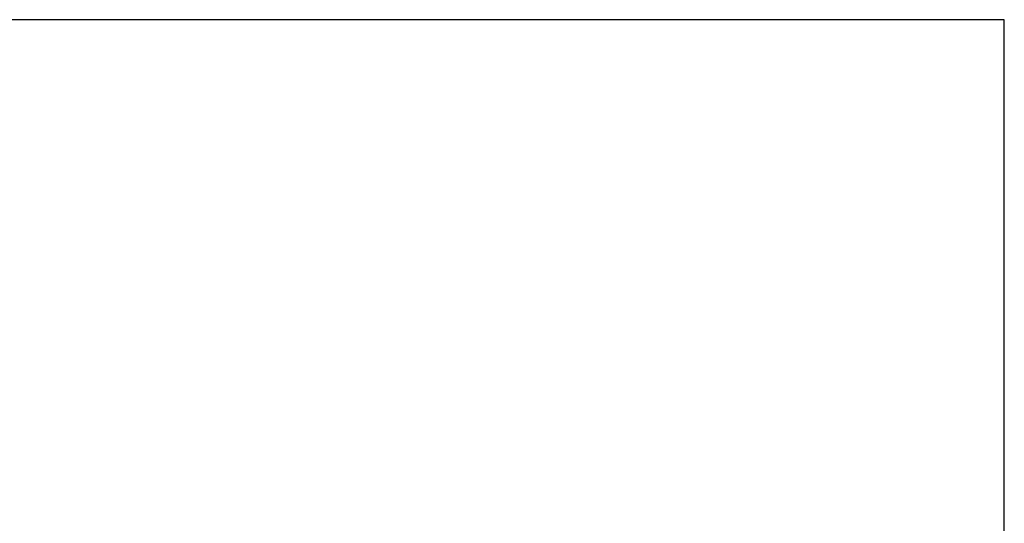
# Model space of a CAD drawing. Extents: x -217 to 423, y -193 to 255.
# Tile 39 of 39: x 161 to 423, y 121 to 255. Entities that reach past the tile are written whole.
import ezdxf

# ---------------------------------------------------------------- set-up
doc = ezdxf.new("R2010")
doc.units = 0
doc.header["$MEASUREMENT"] = 0
doc.layers.add('Level 1', color=253, linetype='Continuous', lineweight=18)

msp = doc.modelspace()

# ---------------------------------------------------------------- linework, layer by layer
at = {"layer": 'Level 1', "color": 214, "linetype": 'Continuous', "lineweight": 25}
msp.add_3dface([(-216.67, -192.74), (423.33, -192.74), (423.33, 255.26), (-216.67, 255.26)], dxfattribs=at)
msp.add_3dface([(-216.67, -192.74), (423.33, -192.74), (423.33, 255.26), (-216.67, 255.26)], dxfattribs=at)
msp.add_3dface([(-216.67, -192.74), (423.33, -192.74), (423.33, 255.26), (-216.67, 255.26)], dxfattribs=at)
msp.add_3dface([(-216.67, -192.74), (423.33, -192.74), (423.33, 255.26), (-216.67, 255.26)], dxfattribs=at)
msp.add_3dface([(-216.67, -192.74), (423.33, -192.74), (423.33, 255.26), (-216.67, 255.26)], dxfattribs=at)

doc.saveas('drawing.dxf')
